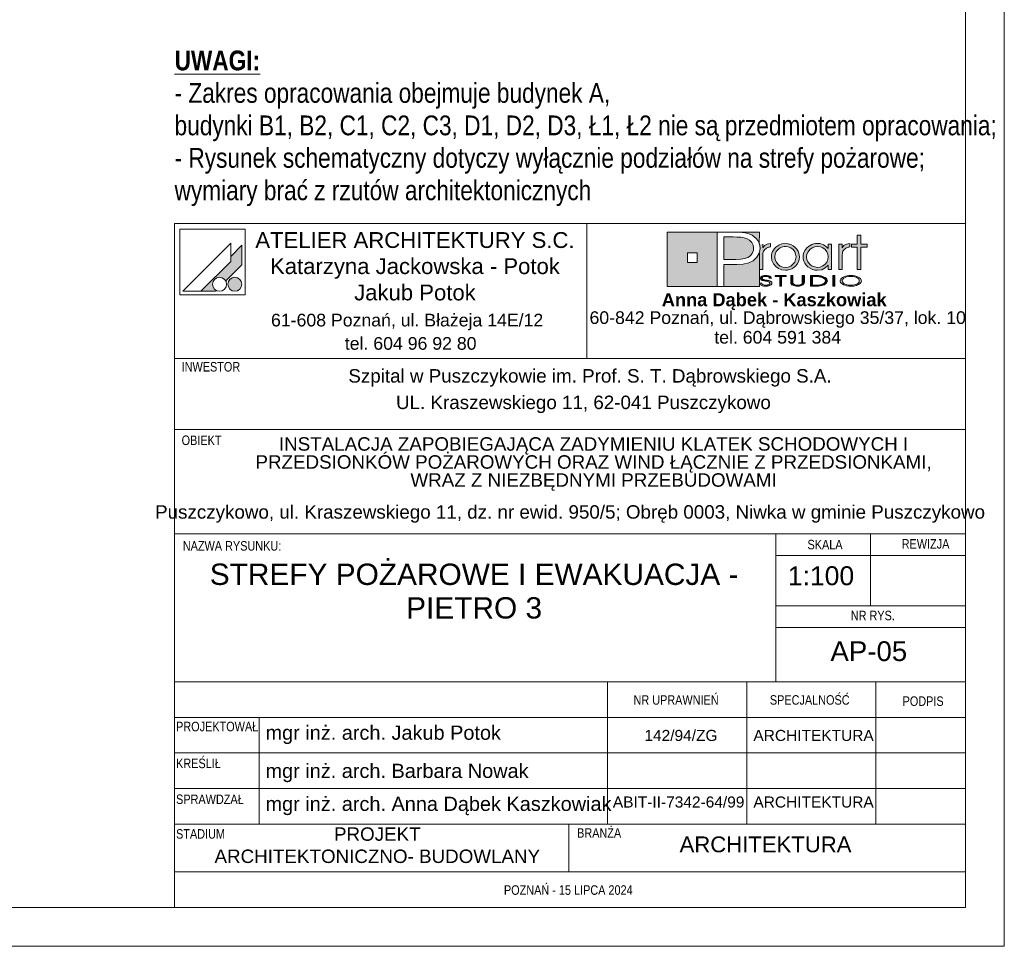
# Paper-space layout 'AP-05 STREFY POŻAROWE I EWAKUACJA - PIETRO 3' of a CAD drawing. Header units: millimetres. Extents: x 0 to 594, y 0 to 450.
# Tile 9 of 12: x 470 to 594, y 0 to 117. Entities that reach past the tile are written whole.
import ezdxf

# ---------------------------------------------------------------- set-up
doc = ezdxf.new("R2010")
doc.units = ezdxf.units.MM
doc.header["$MEASUREMENT"] = 0
for name, color, linetype, lineweight, true_color in [('0_Nr_pióra__249', 7, 'Continuous', 5, 0x191919), ('A_Arkusz_Nr_pióra__19', 7, 'Continuous', 5, 0x191919), ('A_Arkusz_Nr_pióra__255', 7, 'Continuous', 15, 0x242424)]:
    doc.layers.add(name, color=color, linetype=linetype, lineweight=lineweight, true_color=true_color)
doc.layers.add('A_Arkusz_Nr_pióra__1', color=7, linetype='Continuous', lineweight=20)
doc.layers.add('A_niewidoczne_Nr_pióra__1', color=7, linetype='Continuous', lineweight=20)
doc.styles.add('STYL_AUTOMATYCZNY_1', font='arial.ttf')
doc.styles.add('STYL_AUTOMATYCZNY_2', font='ARIALN.TTF')
doc.styles.add('STYL_AUTOMATYCZNY_3', font='arial.ttf')
doc.styles.add('STYL_AUTOMATYCZNY_5', font='ARIALN.TTF')

psp = doc.layouts.new('AP-05 STREFY POŻAROWE I EWAKUACJA - PIETRO 3')

# ---------------------------------------------------------------- hatches: boundary and pattern name
at = {"layer": 'A_Arkusz_Nr_pióra__19', "linetype": 'Continuous', "lineweight": 0, "true_color": 0x131313}
h = psp.add_hatch(color=250, dxfattribs=at)
h.paths.add_polyline_path([(551.36, 90.34), (557.71, 90.34), (557.71, 83.46), (551.36, 83.46)])
h.paths.add_polyline_path([(553.96, 87.69), (555.15, 87.69), (555.15, 86.49), (553.96, 86.49)], flags=0)
for points in [[(560.17, 89.71), (559.71, 89.72), (558.53, 89.72), (558.53, 86.86), (560.06, 86.86), (560.69, 86.89), (561.19, 86.98), (561.59, 87.13), (561.79, 87.26), (561.96, 87.42), (562.11, 87.61), (562.21, 87.83), (562.28, 88.05), (562.3, 88.28), (562.24, 88.67), (562.07, 89), (561.78, 89.3), (561.48, 89.48), (561.12, 89.62), (560.71, 89.69), (560.5, 89.71)], [(563.03, 90.34), (563.02, 88.83), (562.99, 88.95), (562.83, 89.25), (562.63, 89.52), (562.39, 89.75), (562.11, 89.94), (561.83, 90.07), (561.54, 90.17), (561.23, 90.25), (560.87, 90.3), (560.07, 90.33), (560.02, 90.34)], [(558.53, 83.46), (563.03, 83.46), (563.03, 87.7), (562.73, 87.14), (562.24, 86.71), (561.69, 86.45), (561.02, 86.29), (560.24, 86.24), (558.53, 86.24)]]:
    psp.add_hatch(color=250, dxfattribs=at).paths.add_polyline_path(points)
at = {"layer": 'A_Arkusz_Nr_pióra__19', "linetype": 'Continuous', "lineweight": 5, "true_color": 0x191919}
for points in [[(575.85, 85.58), (575.41, 85.58), (575.41, 88.44), (574.7, 88.44), (574.7, 88.81), (575.41, 88.81), (575.41, 89.94), (575.85, 89.94), (575.85, 88.81), (576.66, 88.81), (576.66, 88.44), (575.85, 88.44)], [(497.6, 88.67), (496.2, 87.26), (496.2, 86.61), (492.43, 82.85), (494.24, 82.85), (494.35, 82.96), (494.22, 83.05), (494.11, 83.16), (494.02, 83.29), (493.96, 83.43), (493.92, 83.58), (493.91, 83.73), (493.92, 83.88), (493.96, 84.03), (494.02, 84.17), (494.11, 84.3), (494.22, 84.4), (494.35, 84.49), (494.49, 84.56), (494.64, 84.6), (494.79, 84.61), (494.94, 84.6), (495.09, 84.56), (495.23, 84.49), (495.36, 84.4), (495.46, 84.3), (495.56, 84.16), (497.6, 86.21), (497.6, 86.51)], [(497.6, 86.21), (497.6, 88.67), (496.2, 87.26), (496.2, 86.61), (492.43, 82.85), (494.24, 82.85), (494.35, 82.96, -1.314777), (495.56, 84.16)], [(563.46, 88.83), (563.02, 88.83), (563.02, 85.58), (563.48, 85.58), (563.49, 87.54, -0.145311), (563.61, 87.99, -0.140329), (564.1, 88.38), (564.45, 88.45), (564.45, 88.88), (564.01, 88.81), (563.68, 88.63), (563.46, 88.34)], [(564.56, 87.22), (564.58, 87.43), (564.63, 87.65), (564.71, 87.86), (564.82, 88.06), (564.95, 88.25), (565.11, 88.41), (565.48, 88.67), (565.88, 88.83), (566.33, 88.89), (566.35, 88.89), (566.33, 88.52), (566.17, 88.5), (566, 88.47), (565.83, 88.41), (565.67, 88.34), (565.53, 88.24), (565.39, 88.13), (565.17, 87.86), (565.04, 87.55), (565, 87.2), (565.04, 86.84), (565.18, 86.52), (565.4, 86.24), (565.68, 86.04), (565.99, 85.91), (566.17, 85.89), (566.15, 85.52), (565.88, 85.55), (565.47, 85.71), (565.11, 85.97), (564.8, 86.33), (564.62, 86.75)], [(566.33, 88.52), (566.68, 88.47), (567, 88.33), (567.29, 88.11), (567.5, 87.85), (567.62, 87.55), (567.67, 87.21), (567.64, 86.96), (568.05, 86.8), (568.07, 86.87), (568.1, 87.2), (568.08, 87.43), (568.03, 87.67), (567.93, 87.91), (567.77, 88.17), (567.56, 88.4), (567.3, 88.6), (567, 88.76), (566.68, 88.85), (566.35, 88.89)], [(574.14, 88.38), (574.05, 88.34), (573.97, 88.29), (573.87, 88.23), (573.76, 88.12), (573.67, 88.01), (573.6, 87.9), (573.56, 87.78), (573.53, 87.63), (573.52, 87.46), (573.52, 85.58), (573.07, 85.58), (573.07, 88.81), (573.5, 88.81), (573.5, 88.34), (573.72, 88.63), (574.05, 88.81), (574.49, 88.88), (574.49, 88.45), (574.36, 88.43), (574.24, 88.41)], [(566.86, 85.58), (566.6, 85.52), (566.33, 85.5), (566.15, 85.52), (566.17, 85.89), (566.34, 85.87), (566.69, 85.91), (567, 86.04), (567.28, 86.26), (567.5, 86.53), (567.62, 86.85), (567.64, 86.96), (568.05, 86.8), (567.97, 86.56), (567.8, 86.26), (567.61, 86.03), (567.38, 85.84), (567.12, 85.68)], [(564.29, 84.49), (564.55, 84.49), (564.53, 84.59), (564.47, 84.67), (564.35, 84.75), (564.21, 84.81), (564.04, 84.84), (563.85, 84.85), (563.66, 84.84), (563.49, 84.8), (563.34, 84.74), (563.23, 84.67), (563.16, 84.59), (563.14, 84.5), (563.16, 84.4), (563.22, 84.33), (563.32, 84.26), (563.4, 84.22), (563.47, 84.2), (563.53, 84.19), (563.65, 84.16), (563.76, 84.15), (563.88, 84.13), (563.99, 84.11), (564.07, 84.09), (564.15, 84.07), (564.16, 84.22), (564.04, 84.24), (563.88, 84.26), (563.69, 84.3), (563.6, 84.32), (563.52, 84.35), (563.45, 84.39), (563.41, 84.44), (563.4, 84.5), (563.42, 84.57), (563.46, 84.62), (563.54, 84.67), (563.62, 84.7), (563.72, 84.73), (563.81, 84.73), (563.9, 84.73), (563.99, 84.72), (564.07, 84.7), (564.15, 84.67), (564.22, 84.62), (564.27, 84.56)], [(565.85, 83.5), (565.6, 83.5), (565.6, 84.71), (565.02, 84.71), (565.02, 84.83), (566.43, 84.83), (566.43, 84.71), (565.85, 84.71)], [(568.45, 83.6), (568.36, 83.56), (568.25, 83.52), (568.12, 83.5), (567.99, 83.48), (567.86, 83.48), (567.67, 83.49), (567.5, 83.52), (567.34, 83.56), (567.15, 83.67), (567.03, 83.82), (567, 84), (567, 84.83), (567.25, 84.83), (567.25, 84), (567.26, 83.9), (567.31, 83.81), (567.37, 83.74, 0.154269), (567.86, 83.61, 0.149724), (568.34, 83.73), (568.41, 83.81)], [(568.41, 83.81), (568.45, 83.9), (568.46, 84), (568.46, 84.83), (568.72, 84.83), (568.72, 84), (568.7, 83.86), (568.63, 83.74), (568.53, 83.65), (568.45, 83.6)], [(569.76, 83.62), (570.04, 83.62), (570.04, 83.5), (569.51, 83.5), (569.51, 84.83), (570.04, 84.83), (570.04, 84.71), (569.76, 84.71)], [(570.23, 84.83), (570.55, 84.82), (570.75, 84.79), (570.75, 84.66), (570.59, 84.68), (570.38, 84.7), (570.13, 84.71), (570.04, 84.71), (570.04, 84.83)], [(571.07, 84.72), (571.23, 84.65), (571.36, 84.58), (571.48, 84.49), (571.57, 84.38), (571.62, 84.27), (571.64, 84.16), (571.61, 84.02), (571.53, 83.89), (571.39, 83.77), (571.25, 83.68), (571.09, 83.62), (570.92, 83.57), (570.74, 83.53), (570.74, 83.67), (570.88, 83.7), (571.07, 83.77), (571.22, 83.87), (571.31, 83.96), (571.37, 84.06), (571.39, 84.17), (571.37, 84.28), (571.3, 84.38), (571.21, 84.47), (571.08, 84.55), (570.93, 84.61), (570.75, 84.66), (570.75, 84.79), (570.83, 84.78)], [(572.57, 83.5), (572.32, 83.5), (572.32, 84.83), (572.57, 84.83)], [(496.36, 84.53), (497.02, 82.9, -0.39153), (495.92, 83.36, -0.418968)], [(496.36, 84.53), (497.02, 82.9, 0.455663), (497.49, 84.15, 0.390402)], [(563.33, 83.87), (563.06, 83.87), (563.08, 83.79), (563.13, 83.71), (563.2, 83.64), (563.28, 83.59), (563.36, 83.56), (563.43, 83.54), (563.48, 83.52), (563.61, 83.49), (563.74, 83.48), (563.82, 83.49), (563.9, 83.48), (564.05, 83.49), (564.24, 83.53), (564.41, 83.6), (564.52, 83.68), (564.59, 83.77), (564.62, 83.87), (564.61, 83.92), (564.58, 83.98), (564.55, 84.03), (564.49, 84.08), (564.44, 84.12), (564.35, 84.16), (564.3, 84.18), (564.2, 84.21), (564.16, 84.22), (564.15, 84.07), (564.19, 84.05), (564.29, 84), (564.34, 83.93), (564.36, 83.86), (564.35, 83.8), (564.31, 83.74), (564.23, 83.68), (564.17, 83.65), (564.11, 83.64), (564.02, 83.61), (563.94, 83.6), (563.87, 83.6), (563.8, 83.6), (563.71, 83.61), (563.63, 83.62), (563.56, 83.64), (563.49, 83.67), (563.45, 83.7), (563.39, 83.74), (563.35, 83.8)], [(570.74, 83.53), (570.72, 83.53), (570.5, 83.51), (570.25, 83.5), (570.04, 83.5), (570.04, 83.62), (570.13, 83.62), (570.28, 83.62), (570.45, 83.63), (570.53, 83.63), (570.66, 83.65), (570.74, 83.67)]]:
    psp.add_hatch(color=250, dxfattribs=at).paths.add_polyline_path(points)
h = psp.add_hatch(color=250, dxfattribs=at)
h.paths.add_polyline_path([(571.73, 86.15), (571.36, 85.79), (570.91, 85.57), (570.39, 85.5), (570.06, 85.53), (569.75, 85.61), (569.44, 85.75), (569.18, 85.92), (568.96, 86.14), (568.78, 86.41), (568.66, 86.67), (568.59, 86.93), (568.57, 87.2), (568.58, 87.41), (568.63, 87.61), (568.7, 87.82), (568.79, 88.02), (568.91, 88.19), (569.05, 88.36), (569.24, 88.52), (569.44, 88.65), (569.67, 88.76), (569.91, 88.83), (570.15, 88.87), (570.4, 88.89), (570.67, 88.87), (570.92, 88.81), (571.15, 88.72), (571.37, 88.59), (571.56, 88.43), (571.73, 88.24), (571.73, 88.51), (571.73, 88.81), (572.17, 88.81), (572.17, 87.53), (572.17, 85.58), (571.73, 85.58), (571.73, 85.83)])
h.paths.add_polyline_path([(569.81, 88.38, 0.471077), (569.22, 86.5, 0.494724), (571.4, 86.34, 0.387258), (571.36, 88.1, 0.314042)], flags=0)
h = psp.add_hatch(color=250, dxfattribs=at)
h.paths.add_polyline_path([(574.59, 84.85, 0.130991), (573.56, 84.6, 0.250658), (573.25, 84.17, 0.250617), (573.5, 83.77, 0.141351), (574.59, 83.48, 0.117723), (575.58, 83.7, 0.245905), (575.93, 84.16, 0.237366), (575.68, 84.56, 0.143887)])
h.paths.add_polyline_path([(574.59, 84.73, 0.128597), (573.81, 84.56), (573.72, 84.5), (573.65, 84.45), (573.58, 84.37), (573.54, 84.31), (573.51, 84.24), (573.5, 84.17), (573.53, 84.03), (573.62, 83.91), (573.78, 83.79, 0.126974), (574.59, 83.6, 0.113214), (575.35, 83.76), (575.49, 83.86), (575.58, 83.93), (575.63, 84.01), (575.66, 84.08), (575.67, 84.16), (575.65, 84.26), (575.6, 84.36), (575.52, 84.45), (575.39, 84.55, 0.11716)], flags=0)

# ---------------------------------------------------------------- linework, layer by layer
at = {"layer": '0_Nr_pióra__249', "color": 250, "linetype": 'Continuous', "lineweight": 5, "true_color": 0x191919}
for p, q in [((489.75, 90.68), (489.75, 82.41)), ((498.01, 90.68), (489.75, 90.68)), ((498.01, 90.68), (498.01, 82.41)), ((551.36, 90.34), (563.03, 90.34)), ((551.36, 83.46), (551.36, 90.34)), ((557.71, 83.46), (557.71, 90.34)), ((557.71, 90.34), (559.99, 90.34)), ((558.53, 89.72), (558.53, 86.86)), ((559.71, 89.72), (558.53, 89.72)), ((560.17, 89.71), (559.71, 89.72)), ((559.99, 90.34), (560.46, 90.33)), ((560.5, 89.71), (560.17, 89.71)), ((560.46, 90.33), (560.87, 90.3)), ((560.71, 89.69), (560.5, 89.71)), ((561.12, 89.62), (560.71, 89.69)), ((560.87, 90.3), (561.23, 90.25)), ((561.23, 90.25), (561.54, 90.17)), ((561.54, 90.17), (561.83, 90.07)), ((561.83, 90.07), (562.11, 89.94)), ((562.11, 89.94), (562.39, 89.75)), ((562.39, 89.75), (562.63, 89.52)), ((563.03, 90.34), (563.02, 88.81)), ((575.41, 88.81), (575.41, 89.94)), ((575.41, 89.94), (575.85, 89.94)), ((575.85, 89.94), (575.85, 88.81)), ((496.2, 88.91), (490.13, 82.85)), ((496.2, 88.91), (496.2, 86.61)), ((497.6, 88.67), (496.2, 87.26)), ((497.6, 88.67), (497.6, 86.51)), ((561.48, 89.48), (561.12, 89.62)), ((561.79, 89.29), (561.48, 89.48)), ((562.07, 89), (561.79, 89.29)), ((562.24, 88.67), (562.07, 89)), ((562.3, 88.28), (562.24, 88.67)), ((562.63, 89.52), (562.83, 89.25)), ((562.83, 89.25), (562.99, 88.95)), ((562.99, 88.95), (563.08, 88.62)), ((563.08, 88.62), (563.12, 88.27)), ((563.46, 88.81), (563.46, 88.34)), ((563.46, 88.34), (563.68, 88.63)), ((563.68, 88.63), (564.01, 88.81)), ((564.01, 88.81), (564.45, 88.88)), ((564.1, 88.38), (564.01, 88.34)), ((564.2, 88.41), (564.1, 88.38)), ((564.32, 88.43), (564.2, 88.41)), ((564.45, 88.45), (564.32, 88.43)), ((564.45, 88.88), (564.45, 88.45)), ((564.95, 88.25), (565.11, 88.41)), ((565.11, 88.41), (565.48, 88.67)), ((565.48, 88.67), (565.88, 88.83)), ((565.83, 88.41), (565.67, 88.34)), ((566, 88.47), (565.83, 88.41)), ((565.88, 88.83), (566.33, 88.89)), ((566.17, 88.5), (566, 88.47)), ((566.34, 88.52), (566.17, 88.5)), ((566.33, 88.89), (566.67, 88.86)), ((566.68, 88.47), (566.34, 88.52)), ((566.67, 88.86), (567, 88.76)), ((567, 88.33), (566.68, 88.47)), ((567, 88.76), (567.3, 88.6)), ((567.3, 88.6), (567.56, 88.4)), ((567.56, 88.4), (567.77, 88.17)), ((569.05, 88.36), (569.24, 88.52)), ((569.24, 88.52), (569.44, 88.65)), ((569.44, 88.65), (569.67, 88.76)), ((569.67, 88.76), (569.91, 88.83)), ((570.03, 88.47), (569.71, 88.34)), ((569.91, 88.83), (570.15, 88.87)), ((570.39, 88.52), (570.03, 88.47)), ((570.15, 88.87), (570.4, 88.89)), ((570.75, 88.47), (570.39, 88.52)), ((570.4, 88.89), (570.67, 88.87)), ((570.67, 88.87), (570.92, 88.81)), ((571.06, 88.34), (570.75, 88.47)), ((570.92, 88.81), (571.15, 88.72)), ((571.15, 88.72), (571.37, 88.59)), ((571.37, 88.59), (571.56, 88.43)), ((571.56, 88.43), (571.73, 88.24)), ((571.73, 88.24), (571.73, 88.81)), ((571.73, 88.81), (572.17, 88.81)), ((572.17, 88.81), (572.17, 85.58)), ((573.07, 85.58), (573.07, 88.81)), ((573.07, 88.81), (573.5, 88.81)), ((573.5, 88.81), (573.5, 88.34)), ((573.5, 88.34), (573.72, 88.63)), ((573.72, 88.63), (574.05, 88.81)), ((574.05, 88.81), (574.49, 88.88)), ((574.14, 88.38), (574.05, 88.34)), ((574.24, 88.41), (574.14, 88.38)), ((574.36, 88.43), (574.24, 88.41)), ((574.49, 88.45), (574.36, 88.43)), ((574.49, 88.88), (574.49, 88.45)), ((574.7, 88.44), (574.7, 88.81)), ((574.7, 88.81), (575.41, 88.81)), ((575.41, 88.44), (574.7, 88.44)), ((575.41, 85.58), (575.41, 88.44)), ((575.85, 88.81), (576.66, 88.81)), ((576.66, 88.44), (575.85, 88.44)), ((575.85, 88.44), (575.85, 85.58)), ((576.66, 88.81), (576.66, 88.44)), ((553.96, 87.69), (555.15, 87.69)), ((553.96, 87.69), (555.15, 87.69)), ((553.96, 86.49), (553.96, 87.69)), ((555.15, 87.69), (555.15, 86.49)), ((555.15, 87.69), (555.15, 86.49)), ((561.59, 87.13), (561.79, 87.26)), ((561.79, 87.26), (561.96, 87.42)), ((561.96, 87.42), (562.11, 87.61)), ((562.11, 87.61), (562.21, 87.83)), ((562.21, 87.83), (562.28, 88.05)), ((562.28, 88.05), (562.3, 88.28)), ((563.02, 87.66), (562.73, 87.14)), ((563.12, 88.27), (563.02, 87.66)), ((563.03, 87.67), (563.03, 83.46)), ((563.49, 87.63), (563.48, 87.46)), ((563.48, 87.46), (563.48, 85.58)), ((563.52, 87.78), (563.49, 87.63)), ((563.56, 87.9), (563.52, 87.78)), ((563.63, 88.01), (563.56, 87.9)), ((563.72, 88.12), (563.63, 88.01)), ((563.83, 88.23), (563.72, 88.12)), ((563.92, 88.29), (563.83, 88.23)), ((564.01, 88.34), (563.92, 88.29)), ((564.56, 87.22), (564.58, 87.43)), ((564.62, 86.75), (564.56, 87.22)), ((564.58, 87.43), (564.63, 87.65)), ((564.63, 87.65), (564.71, 87.86)), ((564.71, 87.86), (564.82, 88.06)), ((564.82, 88.06), (564.95, 88.25)), ((565.04, 87.55), (565, 87.2)), ((565, 87.2), (565.04, 86.84)), ((565.17, 87.86), (565.04, 87.55)), ((565.39, 88.13), (565.17, 87.86)), ((565.53, 88.24), (565.39, 88.13)), ((565.67, 88.34), (565.53, 88.24)), ((567.29, 88.11), (567, 88.33)), ((567.5, 87.85), (567.29, 88.11)), ((567.62, 87.55), (567.5, 87.85)), ((567.67, 87.21), (567.62, 87.55)), ((567.62, 86.85), (567.67, 87.21)), ((567.77, 88.17), (567.94, 87.9)), ((567.94, 87.9), (568.03, 87.67)), ((568.03, 87.67), (568.08, 87.43)), ((568.1, 87.2), (568.07, 86.87)), ((568.08, 87.43), (568.1, 87.2)), ((568.57, 87.2), (568.58, 87.41)), ((568.59, 86.93), (568.57, 87.2)), ((568.58, 87.41), (568.63, 87.61)), ((568.63, 87.61), (568.7, 87.82)), ((568.7, 87.82), (568.79, 88.02)), ((568.79, 88.02), (568.91, 88.19)), ((568.91, 88.19), (569.05, 88.36)), ((569.05, 87.55), (569.01, 87.22)), ((569.01, 87.22), (569.05, 86.87)), ((569.19, 87.85), (569.05, 87.55)), ((569.41, 88.12), (569.19, 87.85)), ((569.71, 88.34), (569.41, 88.12)), ((571.34, 88.12), (571.06, 88.34)), ((571.56, 87.85), (571.34, 88.12)), ((571.69, 87.54), (571.56, 87.85)), ((571.73, 87.19), (571.69, 87.54)), ((571.69, 86.85), (571.73, 87.19)), ((573.53, 87.63), (573.52, 87.46)), ((573.52, 87.46), (573.52, 85.58)), ((573.56, 87.78), (573.53, 87.63)), ((573.6, 87.9), (573.56, 87.78)), ((573.67, 88.01), (573.6, 87.9)), ((573.76, 88.12), (573.67, 88.01)), ((573.87, 88.23), (573.76, 88.12)), ((573.97, 88.29), (573.87, 88.23)), ((574.05, 88.34), (573.97, 88.29)), ((496.2, 86.61), (492.43, 82.85)), ((497.6, 86.21), (495.56, 84.16)), ((497.6, 86.51), (497.6, 86.21)), ((555.15, 86.49), (553.96, 86.49)), ((558.53, 86.86), (560.06, 86.86)), ((558.53, 86.24), (558.53, 83.46)), ((560.19, 86.24), (558.53, 86.24)), ((560.06, 86.86), (560.69, 86.89)), ((561, 86.29), (560.19, 86.24)), ((560.69, 86.89), (561.19, 86.98)), ((561.69, 86.45), (561, 86.29)), ((561.19, 86.98), (561.59, 87.13)), ((562.24, 86.71), (561.69, 86.45)), ((562.73, 87.14), (562.24, 86.71)), ((564.8, 86.33), (564.62, 86.75)), ((565.11, 85.97), (564.8, 86.33)), ((565.04, 86.84), (565.18, 86.52)), ((565.47, 85.71), (565.11, 85.97)), ((565.18, 86.52), (565.4, 86.24)), ((565.4, 86.24), (565.68, 86.04)), ((565.68, 86.04), (565.99, 85.91)), ((565.99, 85.91), (566.34, 85.87)), ((566.34, 85.87), (566.69, 85.91)), ((566.69, 85.91), (567, 86.04)), ((567, 86.04), (567.28, 86.26)), ((567.28, 86.26), (567.5, 86.53)), ((567.61, 86.03), (567.38, 85.84)), ((567.5, 86.53), (567.62, 86.85)), ((567.8, 86.26), (567.61, 86.03)), ((567.97, 86.56), (567.8, 86.26)), ((568.07, 86.87), (567.97, 86.56)), ((568.66, 86.67), (568.59, 86.93)), ((568.78, 86.41), (568.66, 86.67)), ((568.96, 86.14), (568.78, 86.41)), ((569.18, 85.92), (568.96, 86.14)), ((569.05, 86.87), (569.18, 86.55)), ((569.18, 86.55), (569.4, 86.28)), ((569.44, 85.75), (569.18, 85.92)), ((569.4, 86.28), (569.53, 86.16)), ((569.53, 86.16), (569.68, 86.06)), ((569.68, 86.06), (569.85, 85.98)), ((569.85, 85.98), (570.03, 85.92)), ((570.03, 85.92), (570.21, 85.88)), ((570.39, 85.87), (570.74, 85.91)), ((570.74, 85.91), (571.06, 86.05)), ((571.06, 86.05), (571.34, 86.26)), ((571.34, 86.26), (571.56, 86.54)), ((571.73, 86.15), (571.36, 85.79)), ((571.56, 86.54), (571.69, 86.85)), ((571.73, 85.58), (571.73, 86.15)), ((563.48, 85.58), (563.02, 85.58)), ((563.16, 84.59), (563.23, 84.67)), ((563.23, 84.67), (563.34, 84.74)), ((563.34, 84.74), (563.49, 84.8)), ((563.54, 84.67), (563.46, 84.62)), ((563.49, 84.8), (563.66, 84.84)), ((563.62, 84.7), (563.54, 84.67)), ((563.72, 84.73), (563.62, 84.7)), ((563.66, 84.84), (563.85, 84.85)), ((563.83, 84.73), (563.72, 84.73)), ((563.95, 84.72), (563.83, 84.73)), ((563.85, 84.85), (564.04, 84.84)), ((564.06, 84.7), (563.95, 84.72)), ((564.04, 84.84), (564.21, 84.81)), ((564.15, 84.67), (564.06, 84.7)), ((564.22, 84.62), (564.15, 84.67)), ((564.21, 84.81), (564.35, 84.75)), ((564.35, 84.75), (564.47, 84.67)), ((564.47, 84.67), (564.53, 84.59)), ((565.02, 84.71), (565.02, 84.83)), ((565.02, 84.83), (566.43, 84.83)), ((565.6, 84.71), (565.02, 84.71)), ((565.88, 85.55), (565.47, 85.71)), ((565.6, 83.5), (565.6, 84.71)), ((566.43, 84.71), (565.85, 84.71)), ((565.85, 84.71), (565.85, 83.5)), ((566.33, 85.5), (565.88, 85.55)), ((566.6, 85.52), (566.33, 85.5)), ((566.43, 84.83), (566.43, 84.71)), ((566.86, 85.58), (566.6, 85.52)), ((567.12, 85.68), (566.86, 85.58)), ((567, 84.83), (567.25, 84.83)), ((567, 84), (567, 84.83)), ((567.38, 85.84), (567.12, 85.68)), ((567.25, 84.83), (567.25, 84)), ((568.46, 84), (568.46, 84.83)), ((568.46, 84.83), (568.72, 84.83)), ((568.72, 84.83), (568.72, 84)), ((569.75, 85.61), (569.44, 85.75)), ((569.51, 83.5), (569.51, 84.83)), ((569.51, 84.83), (570.04, 84.83)), ((569.51, 83.5), (569.51, 84.83)), ((569.51, 84.83), (570.23, 84.83)), ((570.06, 85.53), (569.75, 85.61)), ((570.04, 84.71), (569.76, 84.71)), ((569.76, 84.71), (569.76, 83.62)), ((570.13, 84.71), (569.76, 84.71)), ((569.76, 84.71), (569.76, 83.62)), ((570.04, 84.83), (570.04, 84.71)), ((570.39, 85.5), (570.06, 85.53)), ((570.38, 84.7), (570.13, 84.71)), ((570.21, 85.88), (570.39, 85.87)), ((570.23, 84.83), (570.55, 84.82)), ((570.59, 84.68), (570.38, 84.7)), ((570.91, 85.57), (570.39, 85.5)), ((570.55, 84.82), (570.83, 84.78)), ((570.77, 84.65), (570.59, 84.68)), ((570.93, 84.61), (570.77, 84.65)), ((570.83, 84.78), (571.07, 84.72)), ((571.36, 85.79), (570.91, 85.57)), ((571.07, 84.72), (571.23, 84.65)), ((571.23, 84.65), (571.36, 84.58)), ((572.17, 85.58), (571.73, 85.58)), ((572.32, 83.5), (572.32, 84.83)), ((572.32, 84.83), (572.57, 84.83)), ((572.32, 83.5), (572.32, 84.83)), ((572.32, 84.83), (572.57, 84.83)), ((572.57, 84.83), (572.57, 83.5)), ((572.57, 84.83), (572.57, 83.5)), ((573.52, 85.58), (573.07, 85.58)), ((573.56, 84.6), (573.73, 84.69)), ((573.73, 84.69), (573.93, 84.76)), ((574.04, 84.66), (573.81, 84.56)), ((573.93, 84.76), (574.14, 84.81)), ((574.3, 84.71), (574.04, 84.66)), ((574.14, 84.81), (574.35, 84.84)), ((574.59, 84.73), (574.3, 84.71)), ((574.35, 84.84), (574.59, 84.85)), ((574.59, 84.85), (574.85, 84.84)), ((574.76, 84.72), (574.59, 84.73)), ((574.93, 84.7), (574.76, 84.72)), ((574.85, 84.84), (575.1, 84.8)), ((575.09, 84.67), (574.93, 84.7)), ((575.26, 84.61), (575.09, 84.67)), ((575.1, 84.8), (575.34, 84.73)), ((575.34, 84.73), (575.53, 84.65)), ((575.85, 85.58), (575.41, 85.58)), ((575.53, 84.65), (575.68, 84.56)), ((563.03, 83.46), (551.36, 83.46)), ((558.53, 83.46), (557.71, 83.46)), ((563.08, 83.79), (563.06, 83.87)), ((563.06, 83.87), (563.33, 83.87)), ((563.13, 83.71), (563.08, 83.79)), ((563.2, 83.64), (563.13, 83.71)), ((563.14, 84.5), (563.16, 84.59)), ((563.16, 84.4), (563.14, 84.5)), ((563.22, 84.33), (563.16, 84.4)), ((563.28, 83.59), (563.2, 83.64)), ((563.32, 84.26), (563.22, 84.33)), ((563.37, 83.55), (563.28, 83.59)), ((563.37, 84.23), (563.32, 84.26)), ((563.33, 83.87), (563.35, 83.8)), ((563.35, 83.8), (563.39, 83.74)), ((563.43, 84.21), (563.37, 84.23)), ((563.48, 83.52), (563.37, 83.55)), ((563.39, 83.74), (563.45, 83.7)), ((563.41, 84.56), (563.4, 84.5)), ((563.4, 84.5), (563.41, 84.44)), ((563.46, 84.62), (563.41, 84.56)), ((563.41, 84.44), (563.45, 84.39)), ((563.5, 84.19), (563.43, 84.21)), ((563.45, 84.39), (563.52, 84.35)), ((563.45, 83.7), (563.5, 83.67)), ((563.59, 83.5), (563.48, 83.52)), ((563.58, 84.18), (563.5, 84.19)), ((563.5, 83.67), (563.56, 83.64)), ((563.52, 84.35), (563.6, 84.32)), ((563.56, 83.64), (563.63, 83.62)), ((563.68, 84.16), (563.58, 84.18)), ((563.72, 83.48), (563.59, 83.5)), ((563.6, 84.32), (563.73, 84.29)), ((563.63, 83.62), (563.7, 83.61)), ((563.8, 84.14), (563.68, 84.16)), ((563.7, 83.61), (563.77, 83.6)), ((563.84, 83.48), (563.72, 83.48)), ((563.73, 84.29), (563.89, 84.26)), ((563.77, 83.6), (563.85, 83.6)), ((563.96, 84.12), (563.8, 84.14)), ((564.05, 83.49), (563.84, 83.48)), ((563.85, 83.6), (563.92, 83.6)), ((563.89, 84.26), (564.03, 84.24)), ((563.92, 83.6), (563.98, 83.61)), ((564.09, 84.09), (563.96, 84.12)), ((563.98, 83.61), (564.05, 83.62)), ((564.03, 84.24), (564.13, 84.22)), ((564.05, 83.62), (564.12, 83.64)), ((564.24, 83.53), (564.05, 83.49)), ((564.19, 84.05), (564.09, 84.09)), ((564.12, 83.64), (564.18, 83.66)), ((564.13, 84.22), (564.2, 84.21)), ((564.18, 83.66), (564.23, 83.68)), ((564.29, 84), (564.19, 84.05)), ((564.2, 84.21), (564.25, 84.2)), ((564.27, 84.56), (564.22, 84.62)), ((564.23, 83.68), (564.3, 83.74)), ((564.41, 83.6), (564.24, 83.53)), ((564.25, 84.2), (564.31, 84.18)), ((564.29, 84.49), (564.27, 84.56)), ((564.55, 84.49), (564.29, 84.49)), ((564.34, 83.93), (564.29, 84)), ((564.3, 83.74), (564.35, 83.8)), ((564.31, 84.18), (564.36, 84.16)), ((564.36, 83.86), (564.34, 83.93)), ((564.35, 83.8), (564.36, 83.86)), ((564.36, 84.16), (564.44, 84.12)), ((564.52, 83.68), (564.41, 83.6)), ((564.44, 84.12), (564.5, 84.08)), ((564.5, 84.08), (564.55, 84.03)), ((564.59, 83.77), (564.52, 83.68)), ((564.53, 84.59), (564.55, 84.49)), ((564.55, 84.03), (564.59, 83.98)), ((564.59, 83.98), (564.61, 83.92)), ((564.62, 83.87), (564.59, 83.77)), ((564.61, 83.92), (564.62, 83.87)), ((565.85, 83.5), (565.6, 83.5)), ((567.03, 83.82), (567, 84)), ((567.15, 83.67), (567.03, 83.82)), ((567.34, 83.56), (567.15, 83.67)), ((567.25, 84), (567.26, 83.9)), ((567.26, 83.9), (567.31, 83.81)), ((567.31, 83.81), (567.38, 83.73)), ((567.5, 83.52), (567.34, 83.56)), ((567.38, 83.73), (567.43, 83.7)), ((567.43, 83.7), (567.5, 83.67)), ((567.5, 83.67), (567.58, 83.64)), ((567.67, 83.49), (567.5, 83.52)), ((567.58, 83.64), (567.67, 83.62)), ((567.67, 83.62), (567.76, 83.61)), ((567.86, 83.48), (567.67, 83.49)), ((567.76, 83.61), (567.86, 83.61)), ((567.86, 83.61), (567.95, 83.61)), ((567.99, 83.48), (567.86, 83.48)), ((567.95, 83.61), (568.04, 83.62)), ((568.12, 83.5), (567.99, 83.48)), ((568.04, 83.62), (568.13, 83.64)), ((568.25, 83.52), (568.12, 83.5)), ((568.13, 83.64), (568.21, 83.67)), ((568.21, 83.67), (568.28, 83.7)), ((568.36, 83.56), (568.25, 83.52)), ((568.28, 83.7), (568.34, 83.73)), ((568.34, 83.73), (568.41, 83.81)), ((568.45, 83.6), (568.36, 83.56)), ((568.41, 83.81), (568.45, 83.9)), ((568.45, 83.9), (568.46, 84)), ((568.53, 83.65), (568.45, 83.6)), ((568.63, 83.74), (568.53, 83.65)), ((568.7, 83.86), (568.63, 83.74)), ((568.72, 84), (568.7, 83.86)), ((570.04, 83.5), (569.51, 83.5)), ((570.25, 83.5), (569.51, 83.5)), ((569.76, 83.62), (570.04, 83.62)), ((569.76, 83.62), (570.13, 83.62)), ((570.04, 83.62), (570.04, 83.5)), ((570.13, 83.62), (570.35, 83.62)), ((570.5, 83.51), (570.25, 83.5)), ((570.35, 83.62), (570.53, 83.63)), ((570.72, 83.53), (570.5, 83.51)), ((570.53, 83.63), (570.68, 83.65)), ((570.68, 83.65), (570.89, 83.7)), ((570.92, 83.57), (570.72, 83.53)), ((570.89, 83.7), (571.07, 83.77)), ((571.09, 83.62), (570.92, 83.57)), ((571.07, 84.55), (570.93, 84.61)), ((571.2, 84.48), (571.07, 84.55)), ((571.07, 83.77), (571.22, 83.87)), ((571.25, 83.68), (571.09, 83.62)), ((571.3, 84.38), (571.2, 84.48)), ((571.22, 83.87), (571.31, 83.96)), ((571.39, 83.77), (571.25, 83.68)), ((571.37, 84.28), (571.3, 84.38)), ((571.31, 83.96), (571.37, 84.06)), ((571.36, 84.58), (571.48, 84.49)), ((571.39, 84.17), (571.37, 84.28)), ((571.37, 84.06), (571.39, 84.17)), ((571.53, 83.89), (571.39, 83.77)), ((571.48, 84.49), (571.57, 84.38)), ((571.61, 84.02), (571.53, 83.89)), ((571.57, 84.38), (571.62, 84.27)), ((571.64, 84.16), (571.61, 84.02)), ((571.62, 84.27), (571.64, 84.16)), ((572.57, 83.5), (572.32, 83.5)), ((572.57, 83.5), (572.32, 83.5)), ((573.25, 84.17), (573.27, 84.28)), ((573.26, 84.07), (573.25, 84.17)), ((573.31, 83.97), (573.26, 84.07)), ((573.27, 84.28), (573.33, 84.39)), ((573.38, 83.87), (573.31, 83.97)), ((573.33, 84.39), (573.42, 84.5)), ((573.5, 83.77), (573.38, 83.87)), ((573.42, 84.5), (573.56, 84.6)), ((573.51, 84.24), (573.5, 84.17)), ((573.5, 84.17), (573.53, 84.03)), ((573.65, 83.67), (573.5, 83.77)), ((573.54, 84.31), (573.51, 84.24)), ((573.53, 84.03), (573.62, 83.91)), ((573.58, 84.37), (573.54, 84.31)), ((573.64, 84.44), (573.58, 84.37)), ((573.62, 83.91), (573.77, 83.79)), ((573.72, 84.5), (573.64, 84.44)), ((573.84, 83.6), (573.65, 83.67)), ((573.81, 84.56), (573.72, 84.5)), ((573.77, 83.79), (573.88, 83.74)), ((574.07, 83.53), (573.84, 83.6)), ((573.88, 83.74), (574, 83.69)), ((574, 83.69), (574.13, 83.65)), ((574.33, 83.49), (574.07, 83.53)), ((574.13, 83.65), (574.28, 83.62)), ((574.28, 83.62), (574.43, 83.6)), ((574.59, 83.48), (574.33, 83.49)), ((574.43, 83.6), (574.59, 83.6)), ((574.59, 83.6), (574.81, 83.61)), ((574.78, 83.48), (574.59, 83.48)), ((574.97, 83.51), (574.78, 83.48)), ((574.81, 83.61), (575.01, 83.64)), ((575.15, 83.54), (574.97, 83.51)), ((575.01, 83.64), (575.2, 83.7)), ((575.31, 83.59), (575.15, 83.54)), ((575.2, 83.7), (575.35, 83.76)), ((575.4, 84.54), (575.26, 84.61)), ((575.45, 83.64), (575.31, 83.59)), ((575.35, 83.76), (575.48, 83.84)), ((575.52, 84.45), (575.4, 84.54)), ((575.58, 83.7), (575.45, 83.64)), ((575.48, 83.84), (575.58, 83.93)), ((575.6, 84.36), (575.52, 84.45)), ((575.58, 83.93), (575.63, 84.01)), ((575.77, 83.84), (575.58, 83.7)), ((575.65, 84.26), (575.6, 84.36)), ((575.63, 84.01), (575.66, 84.08)), ((575.67, 84.16), (575.65, 84.26)), ((575.66, 84.08), (575.67, 84.16)), ((575.68, 84.56), (575.8, 84.45)), ((575.89, 84), (575.77, 83.84)), ((575.8, 84.45), (575.87, 84.36)), ((575.87, 84.36), (575.91, 84.26)), ((575.93, 84.16), (575.89, 84)), ((575.91, 84.26), (575.93, 84.16)), ((489.75, 82.41), (498.01, 82.41)), ((490.13, 82.85), (494.24, 82.85)), ((494.35, 82.96), (494.24, 82.85))]:
    psp.add_line(p, q, dxfattribs=at)
for centre, start, end in [((494.79, 83.73), 0, 180), ((494.79, 83.73), 180, 0), ((496.72, 83.73), 0, 180), ((496.72, 83.73), 180, 0)]:
    psp.add_arc(centre, 0.882, start, end, dxfattribs=at)
at = {"layer": 'A_Arkusz_Nr_pióra__1', "color": 7, "linetype": 'Continuous', "lineweight": 20}
for p, q in [((589.1, 445.1), (589.1, 4.9)), ((589.1, 4.9), (29.9, 4.9))]:
    psp.add_line(p, q, dxfattribs=at)
at = {"layer": 'A_Arkusz_Nr_pióra__1', "color": 7, "linetype": 'Continuous', "lineweight": 20, "flags": 128}
psp.add_lwpolyline([(0, 450), (594, 450), (594, 0), (0, 0)], close=True, dxfattribs=at)
at = {"layer": 'A_Arkusz_Nr_pióra__255', "color": 250, "linetype": 'Continuous', "lineweight": 15, "true_color": 0x242424}
for p, q in [((489.1, 91.43), (589.1, 91.43)), ((489.1, 91.43), (489.1, 74.35)), ((541.22, 91.43), (541.22, 74.35)), ((489.1, 74.35), (589.1, 74.35)), ((489.1, 74.35), (489.1, 4.9)), ((589.1, 74.35), (489.1, 74.35)), ((489.1, 65.35), (589.1, 65.35)), ((489.1, 52.15), (589.1, 52.15)), ((565.1, 33.46), (565.1, 52.15)), ((577.1, 43.06), (577.1, 52.15)), ((565.1, 49.43), (589.1, 49.43)), ((565.1, 43.06), (589.1, 43.06)), ((565.1, 40.34), (589.1, 40.34)), ((489.1, 33.46), (589.1, 33.46)), ((543.85, 15.46), (543.85, 33.46)), ((561.43, 15.46), (561.43, 33.46)), ((577.75, 15.46), (577.75, 33.46)), ((489.1, 28.96), (589.1, 28.96)), ((499.8, 15.46), (499.8, 28.96)), ((489.1, 24.46), (589.1, 24.46)), ((489.1, 19.96), (589.1, 19.96)), ((499.8, 19.96), (589.1, 19.96)), ((489.1, 15.46), (588.96, 15.46)), ((503.1, 15.46), (589.1, 15.46)), ((538.96, 15.46), (538.96, 9.4)), ((489.1, 9.4), (589.1, 9.4)), ((489.1, 9.4), (589.1, 9.4))]:
    psp.add_line(p, q, dxfattribs=at)

# ---------------------------------------------------------------- texts
at = {"layer": 'A_Arkusz_Nr_pióra__1', "color": 7, "linetype": 'Continuous', "lineweight": 20, "style": 'STYL_AUTOMATYCZNY_1'}
for s, insert, char_height, attachment_point in [('\\A1;{\\pql;\\fArial|b0|i0|c238|p0;\\W1.000000;Szpital w Puszczykowie im. Prof. S. T. Dąbrowskiego S.A.}', (511.07, 71.89), 1.7, 4), ('\\A1;{\\pqc;\\fArial|b0|i0|c238|p0;\\W1.000000;UL. Kraszewskiego 11, 62-041 Puszczykowo}', (540.79, 68.54), 1.7, 5), ('\\A1;{\\pql;\\fArial|b0|i0|c238|p0;\\W1.000000;1:100}', (566.63, 46.85), 2.3999, 4), ('\\A1;{\\pqc;\\fArial|b0|i0|c238|p0;\\W1.000000;AP-05}', (576.87, 37.31), 2.5, 5)]:
    psp.add_mtext(s, dxfattribs=dict(at, insert=insert, char_height=char_height, attachment_point=attachment_point))
at = {"layer": 'A_Arkusz_Nr_pióra__1', "color": 7, "linetype": 'Continuous', "lineweight": 20, "insert": (526.97, 44.91), "char_height": 2.7, "width": 76, "attachment_point": 5, "line_spacing_factor": 0.943826, "style": 'STYL_AUTOMATYCZNY_1'}
psp.add_mtext('\\A1;{\\pqc;\\fArial|b0|i0|c238|p0;\\W1.000000;STREFY POŻAROWE I EWAKUACJA - PIETRO 3}', dxfattribs=at)
at = {"layer": 'A_Arkusz_Nr_pióra__19', "color": 250, "linetype": 'Continuous', "lineweight": 5, "true_color": 0x191919, "attachment_point": 5}
for s, insert, char_height, style in [('\\A1;{\\pqc;\\fArial|b0|i0|c238|p0;\\W1.000000;ATELIER ARCHITEKTURY S.C.}', (519.49, 89.31), 1.9999, 'STYL_AUTOMATYCZNY_1'), ('\\A1;{\\pqc;\\fArial|b0|i0|c238|p0;\\W1.000000;Katarzyna Jackowska - Potok}', (519.49, 85.72), 1.9999, 'STYL_AUTOMATYCZNY_1'), ('\\A1;{\\pqc;\\fArial|b0|i0|c238|p0;\\W1.000000;Jakub Potok}', (519.49, 82.68), 1.9999, 'STYL_AUTOMATYCZNY_1'), ('\\A1;{\\pqc;\\fArial|b1|i0|c238|p0;\\W1.000000;Anna Dąbek - Kaszkowiak}', (564.91, 81.53), 1.6499, 'STYL_AUTOMATYCZNY_3'), ('\\A1;{\\pqc;\\fArial|b0|i0|c238|p0;\\W1.000000;61-608 Poznań, ul. Błażeja 14E/12}', (518.5, 78.96), 1.5999, 'STYL_AUTOMATYCZNY_1'), ('\\A1;{\\pqc;\\fArial|b0|i0|c238|p0;\\W1.000000;tel. 604 96 92 80}', (518.95, 76.24), 1.5999, 'STYL_AUTOMATYCZNY_1')]:
    psp.add_mtext(s, dxfattribs=dict(at, insert=insert, char_height=char_height, style=style))
at = {"layer": 'A_Arkusz_Nr_pióra__19', "color": 250, "linetype": 'Continuous', "lineweight": 5, "true_color": 0x191919, "insert": (565.35, 78.26), "char_height": 1.59993, "attachment_point": 5, "line_spacing_factor": 0.931904, "style": 'STYL_AUTOMATYCZNY_1'}
psp.add_mtext('\\A1;{\\pqc;\\fArial|b0|i0|c238|p0;\\W1.000000;6\\fArial|b0|i0|c238|p0;\\W1.000000;0\\fArial|b0|i0|c238|p0;\\W1.000000;-\\fArial|b0|i0|c238|p0;\\W1.000000;842\\fArial|b0|i0|c238|p0;\\W1.000000; Poznań, ul. Dąbrowskiego \\fArial|b0|i0|c238|p0;\\W1.000000;35/37, lok. 10\\P\\pqc;\\fArial|b0|i0|c238|p0;\\W1.000000;tel. 604 591 384}', dxfattribs=at)
at = {"layer": 'A_Arkusz_Nr_pióra__255', "color": 250, "linetype": 'Continuous', "lineweight": 15, "true_color": 0x242424}
for s, insert, char_height, attachment_point, style in [('\\A1;{\\pql;\\fArial Narrow|b0|i0|c238|p0;\\W1.000000;INWESTOR}', (489.99, 73.29), 1.2, 4, 'STYL_AUTOMATYCZNY_2'), ('\\A1;{\\pql;\\fArial Narrow|b0|i0|c238|p0;\\W1.000000;OBIEKT}', (489.99, 63.99), 1.2, 4, 'STYL_AUTOMATYCZNY_2'), ('\\A1;{\\pql;\\fArial Narrow|b0|i0|c238|p0;\\W1.000000;NAZWA RYSUNKU:}', (490.14, 50.64), 1.2, 4, 'STYL_AUTOMATYCZNY_2'), ('\\A1;{\\pql;\\fArial Narrow|b0|i0|c238|p0;\\W1.000000;SKALA}', (569.12, 50.8), 1.2, 4, 'STYL_AUTOMATYCZNY_2'), ('\\A1;{\\pql;\\fArial Narrow|b0|i0|c238|p0;\\W1.000000;REWIZJA}', (581.03, 50.89), 1.2, 4, 'STYL_AUTOMATYCZNY_2'), ('\\A1;{\\pql;\\fArial Narrow|b0|i0|c238|p0;\\W1.000000;NR RYS.}', (574.59, 41.83), 1.2, 4, 'STYL_AUTOMATYCZNY_2'), ('\\A1;{\\pql;\\fArial Narrow|b0|i0|c238|p0;\\W1.000000;NR UPRAWNIEŃ}', (547.12, 31.15), 1.2, 4, 'STYL_AUTOMATYCZNY_2'), ('\\A1;{\\pql;\\fArial Narrow|b0|i0|c238|p0;\\W1.000000;SPECJALNOŚĆ}', (564.36, 31.15), 1.2, 4, 'STYL_AUTOMATYCZNY_2'), ('\\A1;{\\pql;\\fArial Narrow|b0|i0|c238|p0;\\W1.000000;PODPIS}', (581.14, 31), 1.2, 4, 'STYL_AUTOMATYCZNY_2'), ('\\A1;{\\pql;\\fArial Narrow|b0|i0|c238|p0;\\W1.000000;PROJEKTOWAŁ}', (489.29, 27.79), 1.2, 4, 'STYL_AUTOMATYCZNY_2'), ('\\A1;{\\pql;\\fArial|b0|i0|c238|p0;\\W1.000000;mgr inż. arch. Jakub Potok}', (500.6, 26.75), 1.7999, 4, 'STYL_AUTOMATYCZNY_1'), ('\\A1;{\\pql;\\fArial|b0|i0|c238|p0;\\W1.000000;142/94/ZG}', (548.5, 26.66), 1.4, 4, 'STYL_AUTOMATYCZNY_1'), ('\\A1;{\\pql;\\fArial|b0|i0|c238|p0;\\W1.000000;ARCHITEKTURA}', (562.28, 26.66), 1.4, 4, 'STYL_AUTOMATYCZNY_1'), ('\\A1;{\\pql;\\fArial Narrow|b0|i0|c238|p0;\\W1.000000;KREŚLIŁ}', (489.29, 23.13), 1.2, 4, 'STYL_AUTOMATYCZNY_2'), ('\\A1;{\\pql;\\fArial|b0|i0|c238|p0;\\W1.000000;mgr inż. arch. Barbara Nowak}', (500.6, 21.92), 1.7999, 4, 'STYL_AUTOMATYCZNY_1'), ('\\A1;{\\pql;\\fArial Narrow|b0|i0|c238|p0;\\W1.000000;SPRAWDZAŁ}', (489.29, 18.59), 1.2, 4, 'STYL_AUTOMATYCZNY_2'), ('\\A1;{\\pql;\\fArial|b0|i0|c238|p0;\\W1.000000;mgr inż. arch. Anna Dąbek Kaszkowiak }', (500.6, 17.75), 1.7999, 4, 'STYL_AUTOMATYCZNY_1'), ('\\A1;{\\pql;\\fArial|b0|i0|c238|p0;\\W1.000000;ABIT-II-7342-64/99}', (544.51, 18.24), 1.4, 4, 'STYL_AUTOMATYCZNY_1'), ('\\A1;{\\pql;\\fArial|b0|i0|c238|p0;\\W1.000000;ARCHITEKTURA}', (562.28, 18.24), 1.4, 4, 'STYL_AUTOMATYCZNY_1'), ('\\A1;{\\pql;\\fArial Narrow|b0|i0|c238|p0;\\W1.000000;BRANŻA}', (539.99, 14.34), 1.2, 4, 'STYL_AUTOMATYCZNY_2'), ('\\A1;{\\pql;\\fArial Narrow|b0|i0|c238|p0;\\W1.000000;STADIUM}', (489.29, 14.21), 1.2, 4, 'STYL_AUTOMATYCZNY_2'), ('\\A1;{\\pqc;\\fArial|b0|i0|c238|p0;\\W1.000000;ARCHITEKTURA}', (563.81, 12.88), 2, 5, 'STYL_AUTOMATYCZNY_1'), ('\\A1;{\\pql;\\fArial Narrow|b0|i0|c238|p0;\\W1.000000;POZNAŃ - 15 LIPCA 202\\fArial Narrow|b0|i0|c238|p0;\\W1.000000;4}', (530.74, 7.11), 1.19995, 4, 'STYL_AUTOMATYCZNY_2')]:
    psp.add_mtext(s, dxfattribs=dict(at, insert=insert, char_height=char_height, attachment_point=attachment_point, style=style))
at = {"layer": 'A_Arkusz_Nr_pióra__255', "color": 250, "linetype": 'Continuous', "lineweight": 15, "true_color": 0x242424, "char_height": 1.7, "attachment_point": 5, "style": 'STYL_AUTOMATYCZNY_1'}
for s, insert, width, line_spacing_factor in [('\\A1;{\\pqc;\\fArial|b0|i0|c238|p0;\\W1.000000;INSTALACJA ZAPOBIEGAJĄCA ZADYMIENIU KLATEK SCHODOWYCH I PRZEDSIONKÓW POŻAROWYCH ORAZ WIND ŁĄCZNIE Z PRZEDSIONKAMI, WRAZ Z NIEZBĘDNYMI PRZEBUDOWAMI}', (542.07, 61), 92.1354, 0.804067), ('\\A1;{\\pqc;\\fArial|b0|i0|c238|p0;\\W1.000000;Puszczykowo, ul. Kraszewskiego 11, dz. nr ewid. 950/5; Obręb 0003, Niwka w gminie Puszczykowo}', (539.1, 54.68), 100.0009, 0.930913)]:
    psp.add_mtext(s, dxfattribs=dict(at, insert=insert, width=width, line_spacing_factor=line_spacing_factor))
at = {"layer": 'A_Arkusz_Nr_pióra__255', "color": 250, "linetype": 'Continuous', "lineweight": 15, "true_color": 0x242424, "insert": (514.73, 12.78), "char_height": 1.7, "attachment_point": 5, "line_spacing_factor": 0.99104, "style": 'STYL_AUTOMATYCZNY_1'}
psp.add_mtext('\\A1;{\\pqc;\\fArial|b0|i0|c238|p0;\\W1.000000;PROJEKT \\P\\pqc;\\fArial|b0|i0|c238|p0;\\W1.000000;ARCHITEKTONICZNO- BUDOWLANY}', dxfattribs=at)
at = {"layer": 'A_niewidoczne_Nr_pióra__1', "color": 7, "linetype": 'Continuous', "lineweight": 20, "insert": (489.1, 103.45), "char_height": 2.5, "width": 100, "attachment_point": 4, "line_spacing_factor": 0.985227, "style": 'STYL_AUTOMATYCZNY_5'}
psp.add_mtext('\\A1;{\\pql;\\fArial Narrow|b1|i0|c238|p0;\\L\\W1.000000;\\LUWAGI:\\P\\pql;\\fArial Narrow|b0|i0|c238|p0;\\l\\W1.000000;\\l- Zakres opracowania obejmuje budynek A,\\P\\pql;\\fArial Narrow|b0|i0|c238|p0;\\W1.000000;budynki B1, B2, C1, C2, C3, D1, D2, D3, Ł1, Ł2 nie są przedmiotem opracowania;\\P\\pql;\\fArial Narrow|b0|i0|c238|p0;\\W1.000000;- Rysunek schematyczny dotyczy wyłącznie podziałów na strefy pożarowe; wymiary brać z rzutów architektonicznych}', dxfattribs=at)

doc.saveas('drawing.dxf')
